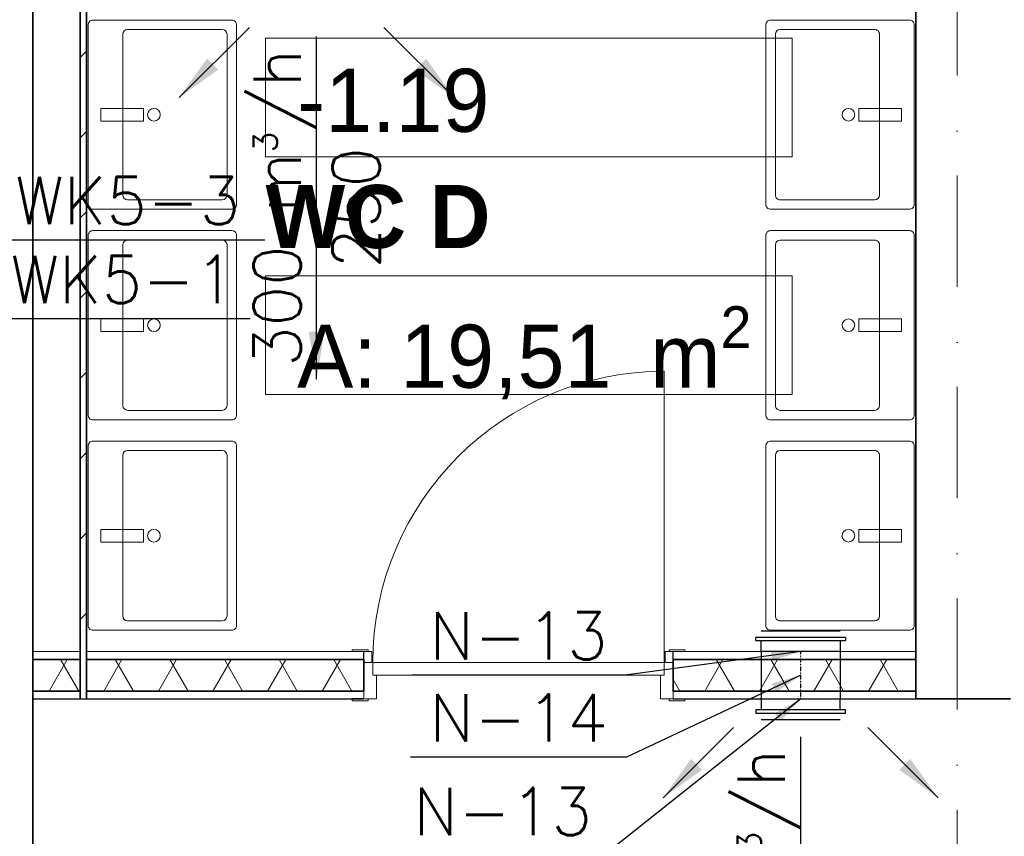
# Model space of a CAD drawing. Header units: millimetres. Extents: x -8078 to 241103, y -4319 to 602442.
# Tile 83 of 148: x 97949 to 101070, y 249326 to 251916. Entities that reach past the tile are written whole.
import ezdxf

# ---------------------------------------------------------------- set-up
doc = ezdxf.new("R2010")
doc.units = ezdxf.units.MM
doc.header["$MEASUREMENT"] = 0
doc.linetypes.add('DASHDOT', pattern=[1, 0.5, -0.25, 0, -0.25])
doc.linetypes.add('Kropki i Kreski', pattern=[6.702778, 3.527778, -1.763889, 0, -1.411111])
for name, color, linetype in [('#podkład', 252, 'Continuous'), ('- strefy pomieszczeń', 7, 'Continuous'), ('Drzwi Archicad', 7, 'Continuous'), ('FLUID-N', 7, 'Continuous'), ('FLUID-N-150-ARRGR', 7, 'Continuous'), ('FLUID-N-150-NUM', 7, 'Continuous'), ('FLUID-N-SYM', 7, 'Continuous'), ('FLUID-WK5-150-NUM', 7, 'Continuous'), ('Konstrukcja - Siatka mod', 7, 'Continuous'), ('Konstrukcja - Ściany działowe', 7, 'Continuous'), ('Konstrukcja - Ściany nośne wew..P', 7, 'Continuous'), ('Wnętrze - Wyposażenie', 7, 'Continuous')]:
    doc.layers.add(name, color=color, linetype=linetype)
doc.styles.add('FDBES', font='simplex.shx')
doc.styles.add('STYL_AUTOMATYCZNY_6', font='txt')
doc.styles.add('STYL_AUTOMATYCZNY_9', font='txt')
doc.dimstyles.new('FDBES', dxfattribs={"dimscale": 50, "dimtxt": 4, "dimasz": 2.5, "dimexe": 0.8, "dimexo": 2, "dimgap": 1, "dimtad": 1, "dimdsep": 46, "dimtxsty": 'FDBES', "dimcen": 2.5, "dimclrd": 4, "dimclre": 5, "dimadec": 0, "dimazin": 0, "dimtfac": 1, "dimtmove": 0, "dimatfit": 3, "dimfxl": 1, "dimarcsym": 0})
pattern_1 = [(45, (-208051.03, 747718.21), (-127.27922, 127.27922), [])]
pattern_2 = [(0, (-208051.03, 747718.21), (0, 75), [0, -75])]
pattern_3 = [(60, (-208051.03, 747718.21), (-129.90381, 75), []), (120, (-208051.03, 747718.21), (129.90381, 75), [])]

# ---------------------------------------------------------------- blocks, each defined once
blk = doc.blocks.new('SDFGHB')
at = {"layer": 'Konstrukcja - Ściany działowe', "linetype": 'Continuous', "lineweight": 13}
h = blk.add_hatch(dxfattribs=at)
h.set_pattern_fill('Bloczki_ceramiczne_0001', color=252, style=0, pattern_type=2)
h.set_pattern_definition(pattern_1)
h.paths.add_polyline_path([(37767.6, 461590.5), (37767.6, 463660.5), (37747.6, 463660.5), (37747.6, 461590.5)])
h = blk.add_hatch(dxfattribs=at)
h.set_pattern_fill('Izolacja_miękka_0001', color=252, style=0, pattern_type=2)
h.set_pattern_definition(pattern_3)
h.paths.add_polyline_path([(37747.6, 461565.5), (37597.9, 461565.5), (37597.9, 461465.5), (37747.6, 461465.5)])
h = blk.add_hatch(dxfattribs=at)
h.set_pattern_fill('Bloczki_ceramiczne_0001', color=252, style=0, pattern_type=2)
h.set_pattern_definition(pattern_1)
h.paths.add_polyline_path([(37767.6, 461565.5), (37747.6, 461565.5), (37747.6, 461465.5), (37767.6, 461465.5)])
h = blk.add_hatch(dxfattribs=at)
h.set_pattern_fill('Izolacja_miękka_0001', color=252, style=0, pattern_type=2)
h.set_pattern_definition(pattern_3)
h.paths.add_polyline_path([(37767.6, 461465.5), (38647.6, 461465.5), (38647.6, 461565.5), (37767.6, 461565.5)])
h = blk.add_hatch(dxfattribs=at)
h.set_pattern_fill('Izolacja_miękka_0001', color=252, style=0, pattern_type=2)
h.set_pattern_definition(pattern_3)
h.paths.add_polyline_path([(39627.6, 461465.5), (40397.6, 461465.5), (40397.6, 461565.5), (39627.6, 461565.5)])
h = blk.add_hatch(dxfattribs=at)
h.set_pattern_fill('Gips_0001', color=252, style=0, pattern_type=2)
h.set_pattern_definition(pattern_2)
h.paths.add_polyline_path([(37747.6, 461465.5), (37597.9, 461465.5), (37597.9, 461440.5), (37747.6, 461440.5)])
h = blk.add_hatch(dxfattribs=at)
h.set_pattern_fill('Gips_0001', color=252, style=0, pattern_type=2)
h.set_pattern_definition(pattern_2)
h.paths.add_polyline_path([(38647.6, 461465.5), (37767.6, 461465.5), (37767.6, 461440.5), (38647.6, 461440.5)])
h = blk.add_hatch(dxfattribs=at)
h.set_pattern_fill('Gips_0001', color=252, style=0, pattern_type=2)
h.set_pattern_definition(pattern_2)
h.paths.add_polyline_path([(40397.6, 461465.5), (39627.6, 461465.5), (39627.6, 461440.5), (40397.6, 461440.5)])
at = {"layer": '- strefy pomieszczeń', "color": 252, "linetype": 'Continuous', "lineweight": 13, "ltscale": 100}
for p, q in [((38335.6, 463535.5), (40004.7, 463535.5)), ((38335.6, 463159), (38335.6, 463535.5)), ((40004.7, 463535.5), (40004.7, 463159)), ((40004.7, 463159), (38335.6, 463159)), ((38335.6, 462782.5), (40004.7, 462782.5)), ((38335.6, 462406.1), (38335.6, 462782.5)), ((40004.7, 462782.5), (40004.7, 462406.1)), ((40004.7, 462406.1), (38335.6, 462406.1))]:
    blk.add_line(p, q, dxfattribs=at)
at = {"layer": 'Drzwi Archicad', "color": 252, "linetype": 'Continuous', "lineweight": 13, "ltscale": 100}
for p, q in [((39599.6, 461555.5), (39599.6, 462479.5)), ((38660.6, 461596.5), (38610.6, 461596.5)), ((38610.6, 461596.5), (38610.6, 461590.5)), ((38610.6, 461590.5), (38660.6, 461590.5)), ((38647.6, 461590.5), (38610.6, 461590.5)), ((38647.6, 461590.5), (38610.6, 461590.5)), ((38672.6, 461590.5), (38647.6, 461590.5)), ((38647.6, 461590.5), (38647.6, 461555.5)), ((38660.6, 461590.5), (38660.6, 461596.5)), ((38672.6, 461555.5), (38672.6, 461590.5)), ((39627.6, 461590.5), (39602.6, 461590.5)), ((39602.6, 461590.5), (39602.6, 461555.5)), ((39664.6, 461596.5), (39614.6, 461596.5)), ((39614.6, 461596.5), (39614.6, 461590.5)), ((39614.6, 461590.5), (39664.6, 461590.5)), ((39627.6, 461555.5), (39627.6, 461590.5)), ((39627.6, 461590.5), (39664.6, 461590.5)), ((39627.6, 461590.5), (39664.6, 461590.5)), ((39664.6, 461590.5), (39664.6, 461596.5)), ((38647.6, 461555.5), (38672.6, 461555.5)), ((38675.6, 461555.5), (38647.6, 461555.5)), ((38647.6, 461555.5), (38647.6, 461440.5)), ((38675.6, 461515.5), (38675.6, 461555.5)), ((38675.6, 461555.5), (39599.6, 461555.5)), ((38675.6, 461515.5), (38675.6, 461555.5)), ((39627.6, 461555.5), (39599.6, 461555.5)), ((39599.6, 461555.5), (39599.6, 461515.5)), ((39599.6, 461555.5), (39599.6, 461515.5)), ((39602.6, 461555.5), (39627.6, 461555.5)), ((39627.6, 461440.5), (39627.6, 461555.5)), ((38687.6, 461515.5), (38675.6, 461515.5)), ((39599.6, 461515.5), (38675.6, 461515.5)), ((38687.6, 461440.5), (38687.6, 461515.5)), ((39599.6, 461515.5), (39587.6, 461515.5)), ((39587.6, 461515.5), (39587.6, 461440.5)), ((38647.6, 461440.5), (38647.6, 461465.5)), ((38647.6, 461440.5), (38647.6, 461465.5)), ((39627.6, 461440.5), (39627.6, 461465.5)), ((39627.6, 461440.5), (39627.6, 461465.5)), ((38660.6, 461440.5), (38610.6, 461440.5)), ((38610.6, 461440.5), (38610.6, 461434.5)), ((38610.6, 461434.5), (38660.6, 461434.5)), ((38647.6, 461440.5), (38687.6, 461440.5)), ((38660.6, 461434.5), (38660.6, 461440.5)), ((39587.6, 461440.5), (39627.6, 461440.5)), ((39664.6, 461440.5), (39614.6, 461440.5)), ((39614.6, 461440.5), (39614.6, 461434.5)), ((39614.6, 461434.5), (39664.6, 461434.5)), ((39664.6, 461434.5), (39664.6, 461440.5))]:
    blk.add_line(p, q, dxfattribs=at)
at = {"layer": 'Drzwi Archicad', "color": 252, "linetype": 'Continuous', "lineweight": 25, "ltscale": 100}
for p, q in [((38647.6, 461565.5), (38647.6, 461590.5)), ((38647.6, 461565.5), (38647.6, 461590.5)), ((39627.6, 461565.5), (39627.6, 461590.5)), ((39627.6, 461565.5), (39627.6, 461590.5)), ((38647.6, 461440.5), (38610.6, 461440.5)), ((38647.6, 461440.5), (38610.6, 461440.5)), ((39627.6, 461440.5), (39664.6, 461440.5)), ((39627.6, 461440.5), (39664.6, 461440.5))]:
    blk.add_line(p, q, dxfattribs=at)
at = {"layer": 'Drzwi Archicad', "color": 252, "linetype": 'Continuous', "lineweight": 35, "ltscale": 100}
for p, q in [((38647.6, 461555.5), (38647.6, 461565.5)), ((38647.6, 461555.5), (38647.6, 461565.5)), ((39627.6, 461555.5), (39627.6, 461565.5)), ((39627.6, 461555.5), (39627.6, 461565.5)), ((38647.6, 461465.5), (38647.6, 461555.5)), ((38647.6, 461465.5), (38647.6, 461555.5)), ((39627.6, 461465.5), (39627.6, 461555.5)), ((39627.6, 461465.5), (39627.6, 461555.5)), ((40697.6, 461440.5), (40397.6, 461440.5))]:
    blk.add_line(p, q, dxfattribs=at)
at = {"layer": 'Drzwi Archicad', "color": 252, "linetype": 'Continuous', "lineweight": 13, "ltscale": 100}
blk.add_arc((39599.6, 461555.5), 924, 90, 180, dxfattribs=at)
at = {"layer": 'Konstrukcja - Siatka mod', "color": 252, "linetype": 'Kropki i Kreski', "lineweight": 13, "ltscale": 100}
blk.add_line((40527.6, 474496.4), (40527.6, 457531.6), dxfattribs=at)
at = {"layer": 'Konstrukcja - Ściany działowe', "color": 252, "linetype": 'Continuous', "lineweight": 35, "ltscale": 100}
for p, q in [((37747.6, 461590.5), (37747.6, 461565.5)), ((37747.6, 461590.5), (37747.6, 461565.5)), ((37767.6, 461565.5), (37767.6, 461590.5)), ((37767.6, 461565.5), (37767.6, 461590.5)), ((37747.6, 461565.5), (37597.9, 461565.5)), ((37747.6, 461565.5), (37747.6, 461465.5)), ((37747.6, 461565.5), (37747.6, 461465.5)), ((37767.6, 461465.5), (37767.6, 461565.5)), ((37767.6, 461465.5), (37767.6, 461565.5)), ((38647.6, 461565.5), (37767.6, 461565.5)), ((38647.6, 461555.5), (38647.6, 461565.5)), ((40397.6, 461565.5), (39627.6, 461565.5)), ((39627.6, 461555.5), (39627.6, 461565.5)), ((38647.6, 461465.5), (38647.6, 461555.5)), ((39627.6, 461465.5), (39627.6, 461555.5)), ((37597.9, 461465.5), (37747.6, 461465.5)), ((37747.6, 461465.5), (37747.6, 461440.5)), ((37747.6, 461465.5), (37747.6, 461440.5)), ((37767.6, 461440.5), (37767.6, 461465.5)), ((37767.6, 461440.5), (37767.6, 461465.5)), ((37767.6, 461465.5), (38647.6, 461465.5)), ((39627.6, 461465.5), (40397.6, 461465.5))]:
    blk.add_line(p, q, dxfattribs=at)
at = {"layer": 'Konstrukcja - Ściany działowe', "color": 252, "linetype": 'Continuous', "lineweight": 13, "ltscale": 100}
for p, q in [((38647.6, 461590.5), (38610.6, 461590.5)), ((39627.6, 461590.5), (39664.6, 461590.5)), ((38647.6, 461440.5), (38647.6, 461465.5)), ((39627.6, 461440.5), (39627.6, 461465.5))]:
    blk.add_line(p, q, dxfattribs=at)
at = {"layer": 'Konstrukcja - Ściany działowe', "color": 252, "linetype": 'Continuous', "lineweight": 25, "ltscale": 100}
for p, q in [((38647.6, 461565.5), (38647.6, 461590.5)), ((39627.6, 461565.5), (39627.6, 461590.5)), ((37747.6, 461440.5), (37767.6, 461440.5)), ((38647.6, 461440.5), (38610.6, 461440.5)), ((39627.6, 461440.5), (39664.6, 461440.5))]:
    blk.add_line(p, q, dxfattribs=at)
at = {"layer": 'Konstrukcja - Ściany działowe', "color": 252, "linetype": 'Continuous', "lineweight": 35, "ltscale": 100, "flags": 128}
for points in [[(37747.6, 463660.5), (37747.6, 461590.5)], [(37767.6, 461590.5), (37767.6, 463660.5)], [(37597.9, 461465.5), (37597.9, 461565.5)], [(40397.6, 461465.5), (40397.6, 461565.5)]]:
    blk.add_lwpolyline(points, dxfattribs=at)
at = {"layer": 'Konstrukcja - Ściany działowe', "color": 252, "linetype": 'Continuous', "lineweight": 13, "ltscale": 100, "flags": 128}
for points in [[(37747.6, 461590.5), (37597.9, 461590.5)], [(38647.6, 461590.5), (37767.6, 461590.5)], [(40397.6, 461590.5), (39627.6, 461590.5)], [(37597.9, 461440.5), (37597.9, 461465.5)], [(40397.6, 461440.5), (40397.6, 461465.5)]]:
    blk.add_lwpolyline(points, dxfattribs=at)
at = {"layer": 'Konstrukcja - Ściany działowe', "color": 252, "linetype": 'Continuous', "lineweight": 25, "ltscale": 100, "flags": 128}
for points in [[(37597.9, 461565.5), (37597.9, 461590.5)], [(40397.6, 461565.5), (40397.6, 461590.5)], [(37597.9, 461440.5), (38647.6, 461440.5)], [(39627.6, 461440.5), (40397.6, 461440.5)]]:
    blk.add_lwpolyline(points, dxfattribs=at)
at = {"layer": 'Konstrukcja - Ściany nośne wew..P', "color": 252, "linetype": 'Continuous', "lineweight": 35, "ltscale": 100}
blk.add_line((40697.6, 461440.5), (40397.6, 461440.5), dxfattribs=at)
at = {"layer": 'Konstrukcja - Ściany nośne wew..P', "color": 252, "linetype": 'Continuous', "lineweight": 35, "ltscale": 100, "flags": 128}
for points in [[(37597.6, 458614.9), (37597.6, 464390.5)], [(40397.6, 463660.5), (40397.6, 461440.5)]]:
    blk.add_lwpolyline(points, dxfattribs=at)
at = {"layer": 'Wnętrze - Wyposażenie', "color": 252, "linetype": 'Continuous', "lineweight": 13, "ltscale": 100}
for p, q in [((37898.4, 463563), (38198.4, 463563)), ((40266.7, 463563), (39966.7, 463563)), ((37883.4, 463038), (37883.4, 463548)), ((38213.4, 463548), (38213.4, 463038)), ((39951.7, 463548), (39951.7, 463038)), ((40281.7, 463038), (40281.7, 463548)), ((38198.4, 463023), (37898.4, 463023)), ((39966.7, 463023), (40266.7, 463023)), ((37883.4, 462370.5), (37883.4, 462880.5)), ((37898.4, 462895.5), (38198.4, 462895.5)), ((38213.4, 462880.5), (38213.4, 462370.5)), ((39951.7, 462880.5), (39951.7, 462370.5)), ((40266.7, 462895.5), (39966.7, 462895.5)), ((40281.7, 462370.5), (40281.7, 462880.5)), ((38198.4, 462355.5), (37898.4, 462355.5)), ((39966.7, 462355.5), (40266.7, 462355.5)), ((37898.4, 462228), (38198.4, 462228)), ((40266.7, 462228), (39966.7, 462228)), ((37883.4, 461703), (37883.4, 462213)), ((38213.4, 462213), (38213.4, 461703)), ((39951.7, 462213), (39951.7, 461703)), ((40281.7, 461703), (40281.7, 462213)), ((38198.4, 461688), (37898.4, 461688)), ((39966.7, 461688), (40266.7, 461688))]:
    blk.add_line(p, q, dxfattribs=at)
at = {"layer": 'Wnętrze - Wyposażenie', "color": 252, "linetype": 'Continuous', "lineweight": 13, "ltscale": 100, "flags": 128}
for points in [[(37773.4, 463008), (37773.4, 463578, -0.414214), (37788.4, 463593), (38228.4, 463593, -0.414214), (38243.4, 463578), (38243.4, 463008, -0.414214), (38228.4, 462993), (37788.4, 462993, -0.414214)], [(40391.7, 463008), (40391.7, 463578, 0.414214), (40376.7, 463593), (39936.7, 463593, 0.414214), (39921.7, 463578), (39921.7, 463008, 0.414214), (39936.7, 462993), (40376.7, 462993, 0.414214)], [(37773.4, 462340.5), (37773.4, 462910.5, -0.414214), (37788.4, 462925.5), (38228.4, 462925.5, -0.414214), (38243.4, 462910.5), (38243.4, 462340.5, -0.414214), (38228.4, 462325.5), (37788.4, 462325.5, -0.414214)], [(40391.7, 462340.5), (40391.7, 462910.5, 0.414214), (40376.7, 462925.5), (39936.7, 462925.5, 0.414214), (39921.7, 462910.5), (39921.7, 462340.5, 0.414214), (39936.7, 462325.5), (40376.7, 462325.5, 0.414214)], [(37773.4, 461673), (37773.4, 462243, -0.414214), (37788.4, 462258), (38228.4, 462258, -0.414214), (38243.4, 462243), (38243.4, 461673, -0.414214), (38228.4, 461658), (37788.4, 461658, -0.414214)], [(40391.7, 461673), (40391.7, 462243, 0.414214), (40376.7, 462258), (39936.7, 462258, 0.414214), (39921.7, 462243), (39921.7, 461673, 0.414214), (39936.7, 461658), (40376.7, 461658, 0.414214)]]:
    blk.add_lwpolyline(points, format="xyb", close=True, dxfattribs=at)
for points in [[(37948.4, 463273), (37948.4, 463313), (37813.4, 463313), (37813.4, 463273)], [(40216.7, 463273), (40216.7, 463313), (40351.7, 463313), (40351.7, 463273)], [(37948.4, 462605.5), (37948.4, 462645.5), (37813.4, 462645.5), (37813.4, 462605.5)], [(40216.7, 462605.5), (40216.7, 462645.5), (40351.7, 462645.5), (40351.7, 462605.5)], [(37948.4, 461938), (37948.4, 461978), (37813.4, 461978), (37813.4, 461938)], [(40216.7, 461938), (40216.7, 461978), (40351.7, 461978), (40351.7, 461938)]]:
    blk.add_lwpolyline(points, close=True, dxfattribs=at)
at = {"layer": 'Wnętrze - Wyposażenie', "color": 252, "linetype": 'Continuous', "lineweight": 13, "ltscale": 100}
for centre in [(37981.6, 463293), (40183.5, 463293), (37981.6, 462625.5), (40183.5, 462625.5), (37981.6, 461958), (40183.5, 461958)]:
    blk.add_circle(centre, 20, dxfattribs=at)
for centre, start, end in [((37898.4, 463548), 89.9991, 179.9991), ((38198.4, 463548), 359.9991, 89.9991), ((39966.7, 463548), 90.0009, 180.0009), ((40266.7, 463548), 0.0009, 90.0009), ((37898.4, 463038), 179.9991, 269.9991), ((38198.4, 463038), 269.9991, 359.9991), ((39966.7, 463038), 180.0009, 270.0009), ((40266.7, 463038), 270.0009, 0.0009), ((37898.4, 462880.5), 89.9991, 179.9991), ((38198.4, 462880.5), 359.9991, 89.9991), ((39966.7, 462880.5), 90.0009, 180.0009), ((40266.7, 462880.5), 0.0009, 90.0009), ((37898.4, 462370.5), 179.9991, 269.9991), ((38198.4, 462370.5), 269.9991, 359.9991), ((39966.7, 462370.5), 180.0009, 270.0009), ((40266.7, 462370.5), 270.0009, 0.0009), ((37898.4, 462213), 89.9991, 179.9991), ((38198.4, 462213), 359.9991, 89.9991), ((39966.7, 462213), 90.0009, 180.0009), ((40266.7, 462213), 0.0009, 90.0009), ((37898.4, 461703), 179.9991, 269.9991), ((38198.4, 461703), 269.9991, 359.9991), ((39966.7, 461703), 180.0009, 270.0009), ((40266.7, 461703), 270.0009, 0.0009)]:
    blk.add_arc(centre, 15, start, end, dxfattribs=at)
at = {"layer": '- strefy pomieszczeń', "color": 252, "linetype": 'Continuous', "lineweight": 13, "char_height": 200, "attachment_point": 1}
for s, insert, style in [('\\A1;{\\pql;\\pt0,500;\\fGeneva CE|b0|i0|c0|p0;\\W1.000000;A: 20,64\\fGeneva CE|b0|i0|c0|p0;\\W1.000000;\\A1{\\H.66x;\\S^  ;}\\fGeneva CE|b0|i0|c0|p0;\\W1.000000; m\\fGeneva CE|b0|i0|c0|p0;\\W1.000000;\\A1{\\H.66x;\\S2^  ;}}', (39683.3, 464765.3), 'STYL_AUTOMATYCZNY_6'), ('\\A1;{\\pql;\\pt0,500;\\fGeneva CE|b0|i0|c0|p0;\\W1.000000;-1.19\\fGeneva CE|b0|i0|c0|p0;\\W1.000000;\\A1{\\H.66x;\\S^  ;}\\fGeneva CE|b0|i0|c0|p0;\\W1.000000;\\fGeneva CE|b0|i0|c0|p0;\\W1.000000;\\A1{\\H.66x;\\S^  ;}}', (38435.6, 463438.6), 'STYL_AUTOMATYCZNY_6'), ('\\A1;{\\pql;\\pt0,500;\\fGeneva CE|b1|i0|c0|p0;\\W1.000000;WC D\\fGeneva CE|b1|i0|c0|p0;\\W1.000000;\\A1{\\H.66x;\\S^  ;}\\fGeneva CE|b1|i0|c0|p0;\\W1.000000;\\fGeneva CE|b1|i0|c0|p0;\\W1.000000;\\A1{\\H.66x;\\S^  ;}}', (38335.6, 463070.1), 'STYL_AUTOMATYCZNY_9'), ('\\A1;{\\pql;\\pt0,500;\\fGeneva CE|b0|i0|c0|p0;\\W1.000000;A: 19,51\\fGeneva CE|b0|i0|c0|p0;\\W1.000000;\\A1{\\H.66x;\\S^  ;}\\fGeneva CE|b0|i0|c0|p0;\\W1.000000; m\\fGeneva CE|b0|i0|c0|p0;\\W1.000000;\\A1{\\H.66x;\\S2^  ;}}', (38435.6, 462685.6), 'STYL_AUTOMATYCZNY_6')]:
    blk.add_mtext(s, dxfattribs=dict(at, insert=insert, style=style))
blk = doc.blocks.new('*U56403')
at = {"color": 14, "linetype": 'Continuous', "lineweight": -2}
for p, q in [((-75, 125), (-75, 124.8)), ((75, 124.8), (75, 125)), ((-75, 124.8), (-75, 0)), ((75, 0), (75, 124.8)), ((-75, 0), (-75, -125)), ((75, -125), (75, 0)), ((-75, -125), (-75, -125)), ((75, -125), (75, -125))]:
    blk.add_line(p, q, dxfattribs=at)
at = {"color": 0, "linetype": 'ByBlock', "lineweight": -2}
for p, q in [((75, 125), (-75, 125)), ((75, -125), (-75, -125))]:
    blk.add_line(p, q, dxfattribs=at)
at = {"layer": 'FLUID-N-SYM', "color": 2, "linetype": 'DASHDOT', "lineweight": -3}
blk.add_line((-75, 0), (75, 0), dxfattribs=at)
blk = doc.blocks.new('*U56404')
at = {"color": 0, "linetype": 'ByBlock', "lineweight": -2}
for p, q in [((-142.5, 0, 45), (-142.3, 0, 45)), ((142.5, 0, 35), (-142.5, 0, 35)), ((-142.5, 0, 35), (-142.5, 0, 45)), ((-142.3, 0, 45), (142.3, 0, 45)), ((-125, 0, 0), (-125, 0, 35)), ((-125, 0, 65), (125, 0, 65)), ((125, 0, 35), (125, 0, 0)), ((142.3, 0, 45), (142.5, 0, 45)), ((142.5, 0, 45), (142.5, 0, 35))]:
    blk.add_line(p, q, dxfattribs=at)
at = {"color": 14, "linetype": 'Continuous', "lineweight": -2}
blk.add_line((-125, 0), (125, 0), dxfattribs=at)
blk = doc.blocks.new('*U56405')
at = {"color": 0, "linetype": 'ByBlock', "lineweight": -2}
for p, q in [((-142.5, 0, 35), (-142.3, 0, 35)), ((-142.5, 0, 35), (-142.5, 0, 45)), ((142.5, 0, 45), (-142.5, 0, 45)), ((-142.3, 0, 35), (142.3, 0, 35)), ((-125, 0, 0), (-125, 0, 35)), ((125, 0, 65), (-125, 0, 65)), ((125, 0, 35), (125, 0, 0)), ((142.3, 0, 35), (142.5, 0, 35)), ((142.5, 0, 45), (142.5, 0, 35))]:
    blk.add_line(p, q, dxfattribs=at)
at = {"color": 14, "linetype": 'Continuous', "lineweight": -2}
for p, q in [((-124.8, 0), (-125, 0)), ((125, 0), (-124.8, 0)), ((125, 0), (125, 0))]:
    blk.add_line(p, q, dxfattribs=at)
blk = doc.blocks.new('*U56376')
at = {"color": 7, "lineweight": -2}
blk.add_line((1179.6, 1.3), (309.6, 1.3), dxfattribs=at)
at = {"color": 0, "lineweight": -2, "insert": (744.6, 1.3), "char_height": 150, "attachment_point": 5, "style": 'FDBES'}
blk.add_mtext('WK5-3\\P ', dxfattribs=at)
at = {"color": 7, "lineweight": -2}
blk.add_leader([(0, 0), (309.6, 1.3)], dimstyle='FDBES', override={"dimscale": 37.5, "dimclrd": 7, "dimclre": 7}, dxfattribs=at)
blk = doc.blocks.new('*U56377')
at = {"color": 7, "lineweight": -2}
blk.add_line((1132.4, -117.7), (326.7, -117.7), dxfattribs=at)
at = {"color": 0, "lineweight": -2, "insert": (729.6, -117.7), "char_height": 150, "attachment_point": 5, "style": 'FDBES'}
blk.add_mtext('WK5-1\\P ', dxfattribs=at)
at = {"color": 7, "lineweight": -2}
blk.add_leader([(0, 0), (326.7, -117.7)], dimstyle='FDBES', override={"dimscale": 37.5, "dimclrd": 7, "dimclre": 7}, dxfattribs=at)
blk = doc.blocks.new('*U56384')
at = {"color": 5, "lineweight": -2}
blk.add_leader([(222.7, -222.7), (0, 0)], dimstyle='FDBES', override={"dimscale": 60, "dimclrd": 5}, dxfattribs=at)
blk = doc.blocks.new('*U56385')
at = {"color": 5, "lineweight": -2}
blk.add_leader([(-222.7, -222.7), (0, 0)], dimstyle='FDBES', override={"dimscale": 60, "dimclrd": 5}, dxfattribs=at)
blk = doc.blocks.new('*U56393')
at = {"color": 5, "lineweight": -2}
blk.add_leader([(222.7, -222.7), (0, 0)], dimstyle='FDBES', override={"dimscale": 60, "dimclrd": 5}, dxfattribs=at)
blk = doc.blocks.new('*U56394')
at = {"color": 5, "lineweight": -2}
blk.add_leader([(-222.7, -222.7), (0, 0)], dimstyle='FDBES', override={"dimscale": 60, "dimclrd": 5}, dxfattribs=at)
blk = doc.blocks.new('*U56409')
at = {"color": 7, "lineweight": -2, "insert": (0, -542.9), "char_height": 150, "attachment_point": 5, "rotation": 90, "style": 'FDBES'}
blk.add_mtext('300 m{\\A2;\\H0.5x;3}/h\\P250', dxfattribs=at)
at = {"color": 5, "lineweight": -2}
blk.add_leader([(0, -1085.7), (0, 0)], dimstyle='FDBES', override={"dimscale": 60, "dimclrd": 5}, dxfattribs=at)
blk = doc.blocks.new('*U56410')
at = {"color": 7, "lineweight": -2, "insert": (0, -542.9), "char_height": 150, "attachment_point": 5, "rotation": 90, "style": 'FDBES'}
blk.add_mtext('300 m{\\A2;\\H0.5x;3}/h\\P250', dxfattribs=at)
at = {"color": 5, "lineweight": -2}
blk.add_leader([(0, -1085.7), (0, 0)], dimstyle='FDBES', override={"dimscale": 60, "dimclrd": 5}, dxfattribs=at)
blk = doc.blocks.new('*U56416')
at = {"color": 7, "lineweight": -2}
blk.add_line((-555.9, -75), (-1233, -75), dxfattribs=at)
at = {"color": 0, "lineweight": -2, "insert": (-894.5, -75), "char_height": 150, "attachment_point": 5, "style": 'FDBES'}
blk.add_mtext('N-13\\P ', dxfattribs=at)
at = {"color": 7, "lineweight": -2}
blk.add_leader([(0, 0), (-555.9, -75)], dimstyle='FDBES', override={"dimscale": 37.5, "dimclrd": 7, "dimclre": 7}, dxfattribs=at)
blk = doc.blocks.new('*U56417')
at = {"color": 7, "lineweight": -2}
blk.add_line((-552.3, -260), (-1236.6, -260), dxfattribs=at)
at = {"color": 0, "lineweight": -2, "insert": (-894.5, -260), "char_height": 150, "attachment_point": 5, "style": 'FDBES'}
blk.add_mtext('N-14\\P ', dxfattribs=at)
at = {"color": 7, "lineweight": -2}
blk.add_leader([(0, 0), (-552.3, -260)], dimstyle='FDBES', override={"dimscale": 37.5, "dimclrd": 7, "dimclre": 7}, dxfattribs=at)
blk = doc.blocks.new('*U56418')
at = {"color": 7, "lineweight": -2}
blk.add_line((-606.2, -481.8), (-1283.3, -481.8), dxfattribs=at)
at = {"color": 0, "lineweight": -2, "insert": (-944.7, -481.8), "char_height": 150, "attachment_point": 5, "style": 'FDBES'}
blk.add_mtext('N-13\\P ', dxfattribs=at)
at = {"color": 7, "lineweight": -2}
blk.add_leader([(0, 0), (-606.2, -481.8)], dimstyle='FDBES', override={"dimscale": 37.5, "dimclrd": 7, "dimclre": 7}, dxfattribs=at)
blk = doc.blocks.new('*U56442')
at = {"color": 7, "lineweight": -2}
blk.add_line((-555.9, -75), (-1233, -75), dxfattribs=at)
at = {"color": 0, "lineweight": -2, "insert": (-894.5, -75), "char_height": 150, "attachment_point": 5, "style": 'FDBES'}
blk.add_mtext('N-13\\P ', dxfattribs=at)
at = {"color": 7, "lineweight": -2}
blk.add_leader([(0, 0), (-555.9, -75)], dimstyle='FDBES', override={"dimscale": 37.5, "dimclrd": 7, "dimclre": 7}, dxfattribs=at)
blk = doc.blocks.new('*U56443')
at = {"color": 7, "lineweight": -2}
blk.add_line((-552.3, -260), (-1236.6, -260), dxfattribs=at)
at = {"color": 0, "lineweight": -2, "insert": (-894.5, -260), "char_height": 150, "attachment_point": 5, "style": 'FDBES'}
blk.add_mtext('N-14\\P ', dxfattribs=at)
at = {"color": 7, "lineweight": -2}
blk.add_leader([(0, 0), (-552.3, -260)], dimstyle='FDBES', override={"dimscale": 37.5, "dimclrd": 7, "dimclre": 7}, dxfattribs=at)
blk = doc.blocks.new('*U56444')
at = {"color": 7, "lineweight": -2}
blk.add_line((-606.2, -481.8), (-1283.3, -481.8), dxfattribs=at)
at = {"color": 0, "lineweight": -2, "insert": (-944.7, -481.8), "char_height": 150, "attachment_point": 5, "style": 'FDBES'}
blk.add_mtext('N-13\\P ', dxfattribs=at)
at = {"color": 7, "lineweight": -2}
blk.add_leader([(0, 0), (-606.2, -481.8)], dimstyle='FDBES', override={"dimscale": 37.5, "dimclrd": 7, "dimclre": 7}, dxfattribs=at)

msp = doc.modelspace()

# ---------------------------------------------------------------- block references
at = {"layer": '#podkład'}
msp.add_blockref('SDFGHB', (60392.7, -211678.7), dxfattribs=at)
at = {"layer": 'FLUID-N', "color": 1, "linetype": 'Continuous', "lineweight": -2, "extrusion": (2.83277e-16, 1, 6.12323e-17), "rotation": 180}
msp.add_blockref('*U56405', (-100424.7, -440, 249911.8), dxfattribs=at)
at = {"layer": 'FLUID-N', "color": 1, "linetype": 'Continuous', "rotation": 89.99999999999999}
msp.add_blockref('*U56403', (100424.7, 249836.8, -440), dxfattribs=at)
at = {"layer": 'FLUID-N', "color": 1, "linetype": 'Continuous', "lineweight": -2, "extrusion": (-2.83277e-16, -1, 6.12323e-17)}
msp.add_blockref('*U56404', (100424.7, -440, -249761.8), dxfattribs=at)
at = {"layer": 'FLUID-N-150-ARRGR', "color": 7, "lineweight": -2}
for name, p in [('*U56385', (98676.9, 251891.1, -440)), ('*U56384', (99103.3, 251891.1, -440)), ('*U56409', (98890.1, 251861.8, -440)), ('*U56394', (100211.5, 249671.1, -440)), ('*U56393', (100637.9, 249671.1, -440)), ('*U56410', (100424.7, 249641.8, -440))]:
    msp.add_blockref(name, p, dxfattribs=at)
at = {"layer": 'FLUID-N-150-NUM', "linetype": 'ByBlock', "lineweight": -2}
for name, p in [('*U56416', (100424.7, 249911.8, -440)), ('*U56442', (100424.7, 249911.8, -440)), ('*U56417', (100424.7, 249836.8, -440)), ('*U56443', (100424.7, 249836.8, -440)), ('*U56418', (100424.7, 249761.8, -440)), ('*U56444', (100424.7, 249761.8, -440))]:
    msp.add_blockref(name, p, dxfattribs=at)
at = {"layer": 'FLUID-WK5-150-NUM', "linetype": 'ByBlock', "lineweight": -2}
for name, p in [('*U56376', (97546.6, 251215.5, -515)), ('*U56377', (97546.6, 251084.5, -515))]:
    msp.add_blockref(name, p, dxfattribs=at)

doc.saveas('drawing.dxf')
